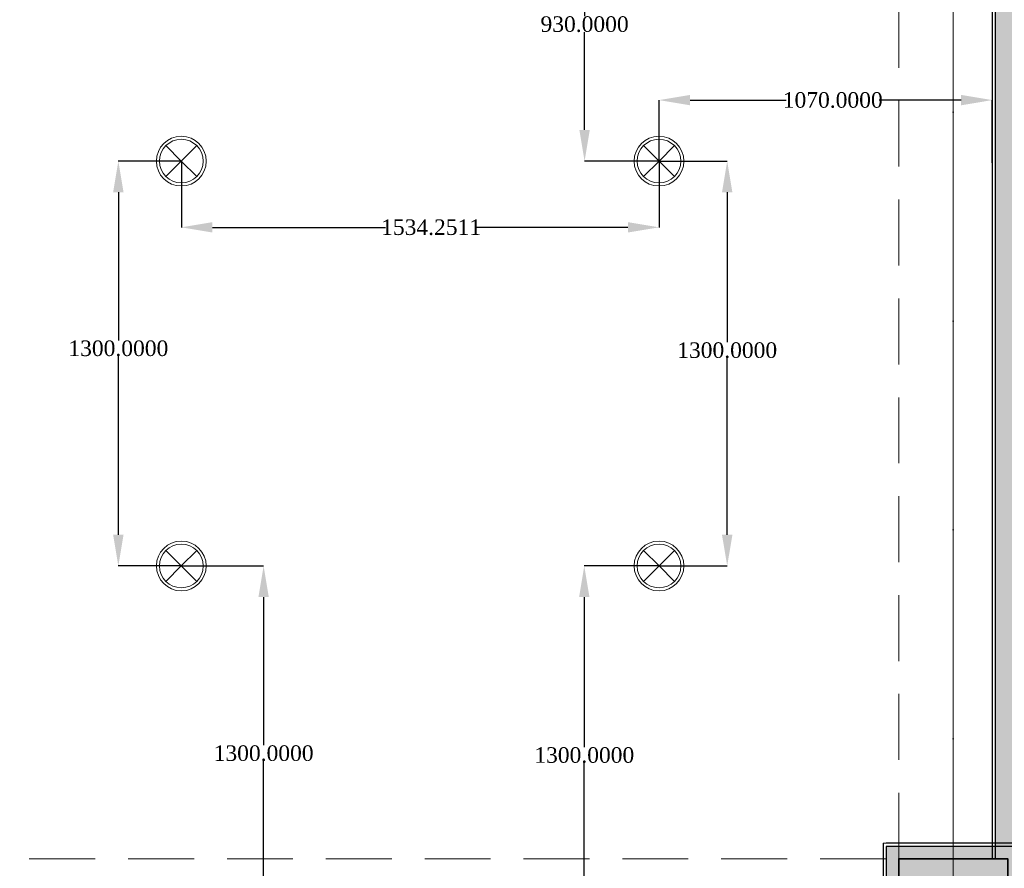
# Model space of a CAD drawing. Header units: millimetres. Extents: x 0 to 88385, y 0 to 41127.
# Tile 72 of 244: x 46233 to 49396, y 26807 to 29532. Entities that reach past the tile are written whole.
import ezdxf
from ezdxf import colors
from ezdxf.entities.mleader import LeaderData, LeaderLine
from ezdxf.enums import TextEntityAlignment as Align
from ezdxf.math import Vec2, Vec3

# ---------------------------------------------------------------- set-up
doc = ezdxf.new("R2010")
doc.units = ezdxf.units.MM
doc.header["$MEASUREMENT"] = 0
doc.linetypes.add('Dot & Dashed', pattern=[670.277762, 317.5, -176.388889, 0, -176.388874])
doc.linetypes.add('Hidden', pattern=[317.5, 211.666667, -105.833333])
for name, color, linetype in [('- განათება', 7, 'Continuous'), ('New_Structural - Bearing', 7, 'Continuous'), ('Structural - Bearing', 7, 'Continuous'), ('Structural - Grid', 7, 'Continuous')]:
    doc.layers.add(name, color=color, linetype=linetype)
for name, color, linetype, lineweight, true_color in [('New_Interior - Lamp_Pen_No__77', 7, 'Continuous', 20, 0xffeb28), ('New_Structural - Bearing_Pen_No__255', 7, 'Continuous', 13, 0xe8e8e8), ('New_Structural - Bearing_Pen_No__5', 7, 'Continuous', 25, 0x40a5ff), ('New_Structural - Bearing_Pen_No__57', 7, 'Continuous', 25, 0xdcd214), ('Structural - Bearing_Pen_No__161', 7, 'Continuous', 13, 0x6a6a6a), ('Structural - Bearing_Pen_No__28', 7, 'Continuous', 35, 0xa80f02), ('Structural - Bearing_Pen_No__81', 7, 'Continuous', 20, 0x6a6a6a), ('Structural - Grid_Pen_No__81', 7, 'Continuous', 20, 0x6a6a6a)]:
    doc.layers.add(name, color=color, linetype=linetype, lineweight=lineweight, true_color=true_color)
doc.layers.add('New_Structural - Bearing_Pen_No__1', color=7, linetype='Continuous', lineweight=13)
doc.layers.add('Structural - Bearing_Pen_No__20', color=1, linetype='Continuous', lineweight=0)
doc.styles.add('GENERATED_STYLE_2', font='txt')
doc.styles.get("Standard").update_dxf_attribs({"font": 'sylfaen.ttf'})
doc.dimstyles.get("Standard").update_dxf_attribs({"dimtxt": 0.18, "dimasz": 0.18, "dimexe": 0.18, "dimexo": 0.0625, "dimgap": 0.09, "dimtad": 0, "dimtih": 1, "dimtoh": 1, "dimdec": 4, "dimzin": 0, "dimdsep": 46, "dimtxsty": 'Standard', "dimcen": 0.09, "dimadec": 0, "dimazin": 0, "dimtfac": 1, "dimtdec": 4, "dimtofl": 0, "dimtmove": 0, "dimatfit": 3, "dimfxl": 1, "dimtolj": 1, "dimtzin": 0, "dimarcsym": 0})

# ---------------------------------------------------------------- blocks, each defined once
blk = doc.blocks.new('Wall_64', base_point=(-34783.8, 32488))
at = {"layer": 'New_Structural - Bearing_Pen_No__57', "linetype": 'Continuous', "lineweight": 25, "true_color": 0xdcd214}
blk.add_hatch(color=52, dxfattribs=at).paths.add_polyline_path([(-34873.8, 32488), (-34873.8, 26838), (-34833.8, 26838), (-34833.8, 26488), (-34873.8, 26488), (-34873.8, 22943.6), (-34793.8, 22943.6), (-34793.8, 32488)])
at = {"layer": 'New_Structural - Bearing_Pen_No__5', "color": 161, "linetype": 'Continuous', "lineweight": 25, "true_color": 0x40a5ff}
blk.add_line((-34873.8, 32488), (-34873.8, 26838), dxfattribs=at)
at = {"layer": 'New_Structural - Bearing_Pen_No__5', "color": 161, "linetype": 'Continuous', "lineweight": 25, "true_color": 0x40a5ff, "flags": 128}
blk.add_lwpolyline([(-34883.8, 30008.2), (-34883.8, 26838)], dxfattribs=at)
blk = doc.blocks.new('Wall_138', base_point=(-35183.8, 26488))
at = {"layer": 'New_Structural - Bearing_Pen_No__255', "linetype": 'Continuous', "lineweight": 13, "true_color": 0xe8e8e8}
for points in [[(-35223.8, 26878), (-35183.8, 26838), (-35183.8, 26878)], [(-35223.8, 26838), (-35183.8, 26838), (-35223.8, 26878)], [(-35223.8, 26488), (-35183.8, 26488), (-35183.8, 26838), (-35223.8, 26838)]]:
    blk.add_hatch(color=254, dxfattribs=at).paths.add_polyline_path(points)
at = {"layer": 'New_Structural - Bearing_Pen_No__1', "color": 7, "linetype": 'Continuous', "lineweight": 13, "flags": 128}
blk.add_lwpolyline([(-35233.8, 26888), (-35223.8, 26888)], dxfattribs=at)
at = {"layer": 'New_Structural - Bearing_Pen_No__5', "color": 161, "linetype": 'Continuous', "lineweight": 25, "true_color": 0x40a5ff}
for p, q in [((-35183.8, 26878), (-35223.8, 26878)), ((-35223.8, 26878), (-35223.8, 26838)), ((-35223.8, 26838), (-35223.8, 26488)), ((-35223.8, 26488), (-35223.8, 26448))]:
    blk.add_line(p, q, dxfattribs=at)
at = {"layer": 'New_Structural - Bearing_Pen_No__5', "color": 161, "linetype": 'Continuous', "lineweight": 25, "true_color": 0x40a5ff, "flags": 128}
blk.add_lwpolyline([(-35233.8, 26888), (-35233.8, 26448)], dxfattribs=at)
blk = doc.blocks.new('Wall_139', base_point=(-35183.8, 26838))
at = {"layer": 'New_Structural - Bearing_Pen_No__255', "linetype": 'Continuous', "lineweight": 13, "true_color": 0xe8e8e8}
blk.add_hatch(color=254, dxfattribs=at).paths.add_polyline_path([(-34833.8, 26878), (-35183.8, 26878), (-35183.8, 26838), (-34833.8, 26838)])
at = {"layer": 'New_Structural - Bearing_Pen_No__5', "color": 161, "linetype": 'Continuous', "lineweight": 25, "true_color": 0x40a5ff}
for p, q in [((-35183.8, 26878), (-35223.8, 26878)), ((-34833.8, 26878), (-35183.8, 26878)), ((-34793.8, 26878), (-34833.8, 26878))]:
    blk.add_line(p, q, dxfattribs=at)
at = {"layer": 'New_Structural - Bearing_Pen_No__5', "color": 161, "linetype": 'Continuous', "lineweight": 25, "true_color": 0x40a5ff, "flags": 128}
blk.add_lwpolyline([(-34793.8, 26888), (-35223.8, 26888)], dxfattribs=at)
blk = doc.blocks.new('Column_14', base_point=(-35008.8, 26663))
at = {"layer": 'Structural - Bearing_Pen_No__161', "linetype": 'Continuous', "lineweight": 0, "true_color": 0x6a6a6a}
blk.add_hatch(color=251, dxfattribs=at).paths.add_polyline_path([(-34833.8, 26488), (-34833.8, 26838), (-35183.8, 26838), (-35183.8, 26488)])
at = {"layer": 'Structural - Bearing_Pen_No__20', "color": 1, "linetype": 'Continuous', "lineweight": 0}
for p, q in [((-35008.8, 26743), (-35008.8, 26918)), ((-35088.8, 26663), (-35263.8, 26663)), ((-34928.8, 26663), (-34753.8, 26663)), ((-35008.8, 26583), (-35008.8, 26408))]:
    blk.add_line(p, q, dxfattribs=at)
blk.add_point((-35008.8, 26663), dxfattribs=at)
at = {"layer": 'Structural - Bearing_Pen_No__28', "color": 14, "linetype": 'Continuous', "lineweight": 35, "true_color": 0xa80f02, "flags": 128}
blk.add_lwpolyline([(-34833.8, 26488), (-34833.8, 26838), (-35183.8, 26838), (-35183.8, 26488)], close=True, dxfattribs=at)
blk = doc.blocks.new('Standard grid marker_2')
at = {"layer": 'Structural - Grid_Pen_No__81', "color": 251, "linetype": 'Continuous', "lineweight": 20, "true_color": 0x6a6a6a}
blk.add_line((1000, 0), (27734.9, 0), dxfattribs=at)
at = {"layer": 'Structural - Grid_Pen_No__81', "color": 251, "lineweight": 20, "true_color": 0x6a6a6a, "style": 'GENERATED_STYLE_2'}
for tag, p in [('AC_MarkerText_1_0', (-1.5, -46.7)), ('AC_MarkerText_1_1', (28933.4, -46.7))]:
    blk.add_attdef(tag, text='', height=100, rotation=270, dxfattribs=at).set_placement(p, align=Align.TOP_CENTER)
blk = doc.blocks.new('Beam_7', base_point=(-35008.8, 14663))
at = {"layer": 'Structural - Bearing_Pen_No__81', "color": 251, "linetype": 'Dot & Dashed', "lineweight": 20, "true_color": 0x6a6a6a}
blk.add_line((-35008.8, 14663), (-35008.8, 32663), dxfattribs=at)
at = {"layer": 'Structural - Bearing_Pen_No__81', "color": 251, "linetype": 'Hidden', "lineweight": 20, "true_color": 0x6a6a6a}
blk.add_line((-35183.8, 26838), (-35183.8, 32488), dxfattribs=at)
blk = doc.blocks.new('Beam_12', base_point=(-47008.8, 26663))
at = {"layer": 'Structural - Bearing_Pen_No__81', "color": 251, "linetype": 'Hidden', "lineweight": 20, "true_color": 0x6a6a6a}
blk.add_line((-40833.8, 26838), (-35183.8, 26838), dxfattribs=at)
blk = doc.blocks.new('Recessed Spot')
at = {"layer": 'New_Interior - Lamp_Pen_No__77', "color": 2, "linetype": 'Continuous', "lineweight": 20, "true_color": 0xffeb28}
for q in [(-49.5, 49.5), (49.5, 49.5), (-49.5, -49.5), (49.5, -49.5)]:
    blk.add_line((0, 0), q, dxfattribs=at)
at = {"layer": 'New_Interior - Lamp_Pen_No__77', "color": 2, "linetype": 'Continuous', "lineweight": 20, "true_color": 0xffeb28, "flags": 128}
blk.add_lwpolyline([(80, 0, 1), (-80, 0, 1)], format="xyb", close=True, dxfattribs=at)
at = {"layer": 'New_Interior - Lamp_Pen_No__77', "color": 2, "linetype": 'Continuous', "lineweight": 20, "true_color": 0xffeb28}
blk.add_circle((0, 0), 70, dxfattribs=at)
blk = doc.blocks.new('*D664')
at = {"layer": '- განათება', "color": 0, "lineweight": -2, "transparency": 16777216}
for p, q in [((48286.5, 29078.3), (48286.5, 29274.2)), ((48386.5, 29274), (48694.9, 29274)), ((49256.5, 29274), (48994.1, 29274)), ((49356.5, 29072.1), (49356.5, 29274.2))]:
    blk.add_line(p, q, dxfattribs=at)
at = {"layer": '- განათება', "color": 0, "transparency": 16777216}
for points in [[(48386.5, 29290.7), (48386.5, 29257.3), (48286.5, 29274)], [(49256.5, 29290.7), (49256.5, 29257.3), (49356.5, 29274)]]:
    blk.add_solid(points, dxfattribs=at)
at = {"layer": 'Defpoints', "color": 0, "transparency": 16777216}
for p in [(48286.5, 29274), (48286.5, 29078.2), (49356.5, 29072)]:
    blk.add_point(p, dxfattribs=at)
at = {"layer": '- განათება', "color": 0, "transparency": 16777216, "insert": (48844.5, 29274), "char_height": 50, "attachment_point": 5}
blk.add_mtext('\\A1;{\\fSylfaen|b0|i0|c0|p18;1070.0000}', dxfattribs=at)
blk = doc.blocks.new('*D665')
at = {"layer": '- განათება', "color": 0, "lineweight": -2, "transparency": 16777216}
for p, q in [((48545.4, 30008.2), (48047.3, 30008.2)), ((48047.5, 29908.2), (48047.5, 29543.2)), ((48047.5, 29178.2), (48047.5, 29491.8)), ((48286.4, 29078.2), (48047.3, 29078.2))]:
    blk.add_line(p, q, dxfattribs=at)
at = {"layer": '- განათება', "color": 0, "transparency": 16777216}
for points in [[(48030.8, 29908.2), (48064.2, 29908.2), (48047.5, 30008.2)], [(48030.8, 29178.2), (48064.2, 29178.2), (48047.5, 29078.2)]]:
    blk.add_solid(points, dxfattribs=at)
at = {"layer": 'Defpoints', "color": 0, "transparency": 16777216}
for p in [(48545.5, 30008.2), (48047.5, 29078.2), (48286.5, 29078.2)]:
    blk.add_point(p, dxfattribs=at)
at = {"layer": '- განათება', "color": 0, "transparency": 16777216, "insert": (48047.5, 29517.5), "char_height": 50, "attachment_point": 5}
blk.add_mtext('\\A1;{\\fSylfaen|b0|i0|c0|p18;930.0000}', dxfattribs=at)
blk = doc.blocks.new('*D666')
at = {"layer": '- განათება', "color": 0, "lineweight": -2, "transparency": 16777216}
for p, q in [((46752.2, 29078.2), (46549.8, 29078.2)), ((46550, 28978.2), (46550, 28502.3)), ((46550, 27878.2), (46550, 28451)), ((46752.2, 27778.2), (46549.8, 27778.2))]:
    blk.add_line(p, q, dxfattribs=at)
at = {"layer": '- განათება', "color": 0, "transparency": 16777216}
for points in [[(46533.3, 28978.2), (46566.7, 28978.2), (46550, 29078.2)], [(46533.3, 27878.2), (46566.7, 27878.2), (46550, 27778.2)]]:
    blk.add_solid(points, dxfattribs=at)
at = {"layer": 'Defpoints', "color": 0, "transparency": 16777216}
for p in [(46752.3, 29078.2), (46550, 27778.2), (46752.3, 27778.2)]:
    blk.add_point(p, dxfattribs=at)
at = {"layer": '- განათება', "color": 0, "transparency": 16777216, "insert": (46550, 28476.7), "char_height": 50, "attachment_point": 5}
blk.add_mtext('\\A1;{\\fSylfaen|b0|i0|c0|p18;1300.0000}', dxfattribs=at)
blk = doc.blocks.new('*D667')
at = {"layer": '- განათება', "color": 0, "lineweight": -2, "transparency": 16777216}
for p, q in [((48286.6, 29078.2), (48505.7, 29078.2)), ((48505.5, 28978.2), (48505.5, 28496.3)), ((48505.5, 27878.2), (48505.5, 28445)), ((48286.6, 27778.2), (48505.7, 27778.2))]:
    blk.add_line(p, q, dxfattribs=at)
at = {"layer": '- განათება', "color": 0, "transparency": 16777216}
for points in [[(48488.8, 28978.2), (48522.2, 28978.2), (48505.5, 29078.2)], [(48488.8, 27878.2), (48522.2, 27878.2), (48505.5, 27778.2)]]:
    blk.add_solid(points, dxfattribs=at)
at = {"layer": 'Defpoints', "color": 0, "transparency": 16777216}
for p in [(48286.5, 29078.2), (48286.5, 27778.2), (48505.5, 27778.2)]:
    blk.add_point(p, dxfattribs=at)
at = {"layer": '- განათება', "color": 0, "transparency": 16777216, "insert": (48505.5, 28470.7), "char_height": 50, "attachment_point": 5}
blk.add_mtext('\\A1;{\\fSylfaen|b0|i0|c0|p18;1300.0000}', dxfattribs=at)
blk = doc.blocks.new('*D668')
at = {"layer": '- განათება', "color": 0, "lineweight": -2, "transparency": 16777216}
for p, q in [((46752.3, 29078.2), (46752.3, 28865.3)), ((48286.5, 29078.2), (48286.5, 28865.3)), ((46852.3, 28865.5), (47407.6, 28865.5)), ((48186.5, 28865.5), (47701.4, 28865.5))]:
    blk.add_line(p, q, dxfattribs=at)
at = {"layer": '- განათება', "color": 0, "transparency": 16777216}
for points in [[(46852.3, 28882.2), (46852.3, 28848.8), (46752.3, 28865.5)], [(48186.5, 28882.2), (48186.5, 28848.8), (48286.5, 28865.5)]]:
    blk.add_solid(points, dxfattribs=at)
at = {"layer": 'Defpoints', "color": 0, "transparency": 16777216}
for p in [(46752.3, 29078.2), (48286.5, 29078.2), (46752.3, 28865.5)]:
    blk.add_point(p, dxfattribs=at)
at = {"layer": '- განათება', "color": 0, "transparency": 16777216, "insert": (47554.5, 28865.5), "char_height": 50, "attachment_point": 5}
blk.add_mtext('\\A1;{\\fSylfaen|b0|i0|c0|p18;1534.2511}', dxfattribs=at)
blk = doc.blocks.new('*D669')
at = {"layer": '- განათება', "color": 0, "lineweight": -2, "transparency": 16777216}
for p, q in [((46752.3, 27778.2), (47016.7, 27778.2)), ((47016.6, 27678.2), (47016.6, 27202.3)), ((47016.6, 26578.2), (47016.6, 27151)), ((46752.3, 26478.2), (47016.7, 26478.2))]:
    blk.add_line(p, q, dxfattribs=at)
at = {"layer": '- განათება', "color": 0, "transparency": 16777216}
for points in [[(46999.9, 27678.2), (47033.2, 27678.2), (47016.6, 27778.2)], [(46999.9, 26578.2), (47033.2, 26578.2), (47016.6, 26478.2)]]:
    blk.add_solid(points, dxfattribs=at)
at = {"layer": 'Defpoints', "color": 0, "transparency": 16777216}
for p in [(46752.3, 27778.2), (46752.3, 26478.2), (47016.6, 26478.2)]:
    blk.add_point(p, dxfattribs=at)
at = {"layer": '- განათება', "color": 0, "transparency": 16777216, "insert": (47016.6, 27176.7), "char_height": 50, "attachment_point": 5}
blk.add_mtext('\\A1;{\\fSylfaen|b0|i0|c0|p18;1300.0000}', dxfattribs=at)
blk = doc.blocks.new('*D673')
at = {"layer": '- განათება', "color": 0, "lineweight": -2, "transparency": 16777216}
for p, q in [((48286.4, 27778.2), (48046.3, 27778.2)), ((48046.5, 27678.2), (48046.5, 27196.3)), ((48046.5, 26578.2), (48046.5, 27145)), ((48286.4, 26478.2), (48046.3, 26478.2))]:
    blk.add_line(p, q, dxfattribs=at)
at = {"layer": '- განათება', "color": 0, "transparency": 16777216}
for points in [[(48029.8, 27678.2), (48063.2, 27678.2), (48046.5, 27778.2)], [(48029.8, 26578.2), (48063.2, 26578.2), (48046.5, 26478.2)]]:
    blk.add_solid(points, dxfattribs=at)
at = {"layer": 'Defpoints', "color": 0, "transparency": 16777216}
for p in [(48286.5, 27778.2), (48046.5, 26478.2), (48286.5, 26478.2)]:
    blk.add_point(p, dxfattribs=at)
at = {"layer": '- განათება', "color": 0, "transparency": 16777216, "insert": (48046.5, 27170.7), "char_height": 50, "attachment_point": 5}
blk.add_mtext('\\A1;{\\fSylfaen|b0|i0|c0|p18;1300.0000}', dxfattribs=at)

msp = doc.modelspace()

# ---------------------------------------------------------------- block references
at = {"layer": '- განათება', "color": 2, "linetype": 'Continuous', "lineweight": 20, "true_color": 0xffeb28, "zscale": 1000, "rotation": 89.99999999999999}
for p in [(46752.25477, 29078.24177), (48286.5059, 29078.24177), (46752.25477, 27778.24177), (48286.5059, 27778.24177)]:
    msp.add_blockref('Recessed Spot', p, dxfattribs=at)
at = {"layer": 'New_Structural - Bearing', "color": 7, "lineweight": 35}
for name, p in [('Wall_64', (49456.5059, 32487.98097)), ('Wall_138', (49056.5059, 26487.98097)), ('Wall_139', (49056.5059, 26837.98097))]:
    msp.add_blockref(name, p, dxfattribs=at)
at = {"layer": 'Structural - Bearing', "color": 251, "lineweight": 20, "true_color": 0x6a6a6a}
for name, p in [('Beam_7', (49231.5059, 14662.98097)), ('Beam_12', (37231.5059, 26662.98097))]:
    msp.add_blockref(name, p, dxfattribs=at)
at = {"layer": 'Structural - Bearing', "color": 14, "lineweight": 35, "true_color": 0xa80f02}
msp.add_blockref('Column_14', (49231.5059, 26662.98097), dxfattribs=at)
at = {"layer": 'Structural - Grid', "color": 8, "linetype": 'Continuous', "lineweight": 15, "zscale": 1000, "rotation": 90}
msp.add_blockref('Standard grid marker_2', (49231.5059, 11703.05519), dxfattribs=at)

# ---------------------------------------------------------------- dimensions: what is measured, and where the dimension line sits
at = {"layer": '- განათება', "color": 1}
for base, p1, p2, angle, picture, middle in [((48047.5, 29078.24177), (48545.5, 30008.24177), (48286.5059, 29078.24177), 270, '*D665', (48047.5, 29517.5)), ((48286.5059, 29274), (49356.5059, 29072), (48286.5059, 29078.24177), 180, '*D664', (48844.5, 29274)), ((46550, 27778.24177), (46752.25477, 29078.24177), (46752.25477, 27778.24177), 270, '*D666', (46550, 28476.67684)), ((46752.25477, 28865.5), (48286.5059, 29078.24177), (46752.25477, 29078.24177), 180, '*D668', (47554.5, 28865.5)), ((48505.5, 27778.24177), (48286.5059, 29078.24177), (48286.5059, 27778.24177), 270, '*D667', (48505.5, 28470.67684)), ((47016.55574, 26478.24177), (46752.25477, 27778.24177), (46752.25477, 26478.24177), 270, '*D669', (47016.55574, 27176.67684)), ((48046.5, 26478.24177), (48286.5059, 27778.24177), (48286.5059, 26478.24177), 270, '*D673', (48046.5, 27170.67684))]:
    dim = msp.add_linear_dim(base=base, p1=p1, p2=p2, angle=angle, text='{\\fSylfaen|b0|i0|c0|p18;<>}', dimstyle='Standard', override={"dimtxt": 50, "dimasz": 100}, dxfattribs=at)
    dim.commit()
    dim.dimension.update_dxf_attribs({"geometry": picture, "text_midpoint": middle, "dimtype": 160})

# ---------------------------------------------------------------- leaders
at = {"color": 5}
ml = msp.add_multileader_mtext('Standard', dxfattribs=at)
ml.set_content('ნეოტეკის  ფარი', color=5)
ml.set_leader_properties()
ml.build(insert=Vec2(0, 0))
ml.multileader.update_dxf_attribs({"text_right_attachment_type": 6, "dogleg_length": 50, "arrow_head_size": 100})
ctx = ml.context
ctx.base_point, ctx.char_height, ctx.arrow_head_size, ctx.landing_gap_size, ctx.plane_origin = Vec3(50468.91, 32218.71661), 100, 100, 0.09, Vec3(56312.8393, 27064.407)
ctx.right_attachment = 6
notes = []
notes.append((ctx, [(0, (0, 0, 0), (0, 0), (1, 0), 1, [])]))
ctx.mtext.insert, ctx.mtext.width, ctx.mtext.flow_direction = Vec3(50469, 32288.46183), 1402.7684334, 5
ml = msp.add_multileader_mtext('Standard', dxfattribs=at)
ml.set_content('ნეოტეკის \\Pრეკი', color=5)
ml.set_leader_properties()
ml.build(insert=Vec2(0, 0))
ml.multileader.update_dxf_attribs({"text_right_attachment_type": 6, "dogleg_length": 50, "arrow_head_size": 100})
ctx = ml.context
ctx.base_point, ctx.char_height, ctx.arrow_head_size, ctx.landing_gap_size, ctx.plane_origin = Vec3(52433.92127, 31594.41315), 100, 100, 0.09, Vec3(58277.85057, 26439.85585)
ctx.right_attachment = 6
notes.append((ctx, [(0, (0, 0, 0), (0, 0), (1, 0), 1, [])]))
ctx.mtext.insert, ctx.mtext.width, ctx.mtext.flow_direction = Vec3(52434.01127, 31663.91068), 1402.7684334, 5
ml = msp.add_multileader_mtext('Standard', dxfattribs=at)
ml.set_content('ნეოტეკის ფარი', color=5)
ml.set_leader_properties()
ml.build(insert=Vec2(0, 0))
ml.multileader.update_dxf_attribs({"text_right_attachment_type": 6, "dogleg_length": 50, "arrow_head_size": 100})
ctx = ml.context
ctx.base_point, ctx.char_height, ctx.arrow_head_size, ctx.landing_gap_size, ctx.plane_origin, ctx.plane_x_axis, ctx.plane_y_axis = Vec3(52750.59611, 30623.37284), 100, 100, 0.09, Vec3(48445.57174, 24617.92422), Vec3(0, -1), Vec3(1, 0)
ctx.right_attachment = 6
notes.append((ctx, [(0, (0, 0, 0), (0, 0), (1, 0), 1, [])]))
ctx.mtext.insert, ctx.mtext.text_direction, ctx.mtext.rotation, ctx.mtext.width, ctx.mtext.flow_direction = Vec3(52820.34133, 30623.28284), Vec3(0, -1), 4.7123889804, 1402.7684334, 5
ml = msp.add_multileader_mtext('Standard', dxfattribs=at)
ml.set_content('ელ. ფარების ადგილი', color=5)
ml.set_leader_properties()
ml.build(insert=Vec2(0, 0))
ml.multileader.update_dxf_attribs({"text_right_attachment_type": 6, "dogleg_length": 50, "arrow_head_size": 100})
ctx = ml.context
ctx.base_point, ctx.char_height, ctx.arrow_head_size, ctx.landing_gap_size, ctx.plane_origin = Vec3(52207.87269, 28518.35488), 100, 100, 0.09, Vec3(58051.80199, 23364.78837)
ctx.right_attachment = 6
notes.append((ctx, [(0, (0, 0, 0), (0, 0), (1, 0), 1, [])]))
ctx.mtext.insert, ctx.mtext.width, ctx.mtext.flow_direction = Vec3(52207.96269, 28588.8432), 1402.7684334, 5
for ctx, leaders in notes:
    for number, flags, end, landing, length, lines in leaders:
        leader = LeaderData()
        leader.index, (leader.has_last_leader_line, leader.has_dogleg_vector, leader.attachment_direction) = number, flags
        leader.last_leader_point, leader.dogleg_vector, leader.dogleg_length = Vec3(end), Vec3(landing), length
        for number, points, colour, breaks in lines:
            line = LeaderLine()
            line.index, line.vertices, line.color, line.breaks = number, Vec3.list(points), colors.encode_raw_color(colour), breaks
            leader.lines.append(line)
        ctx.leaders.append(leader)

doc.saveas('drawing.dxf')
